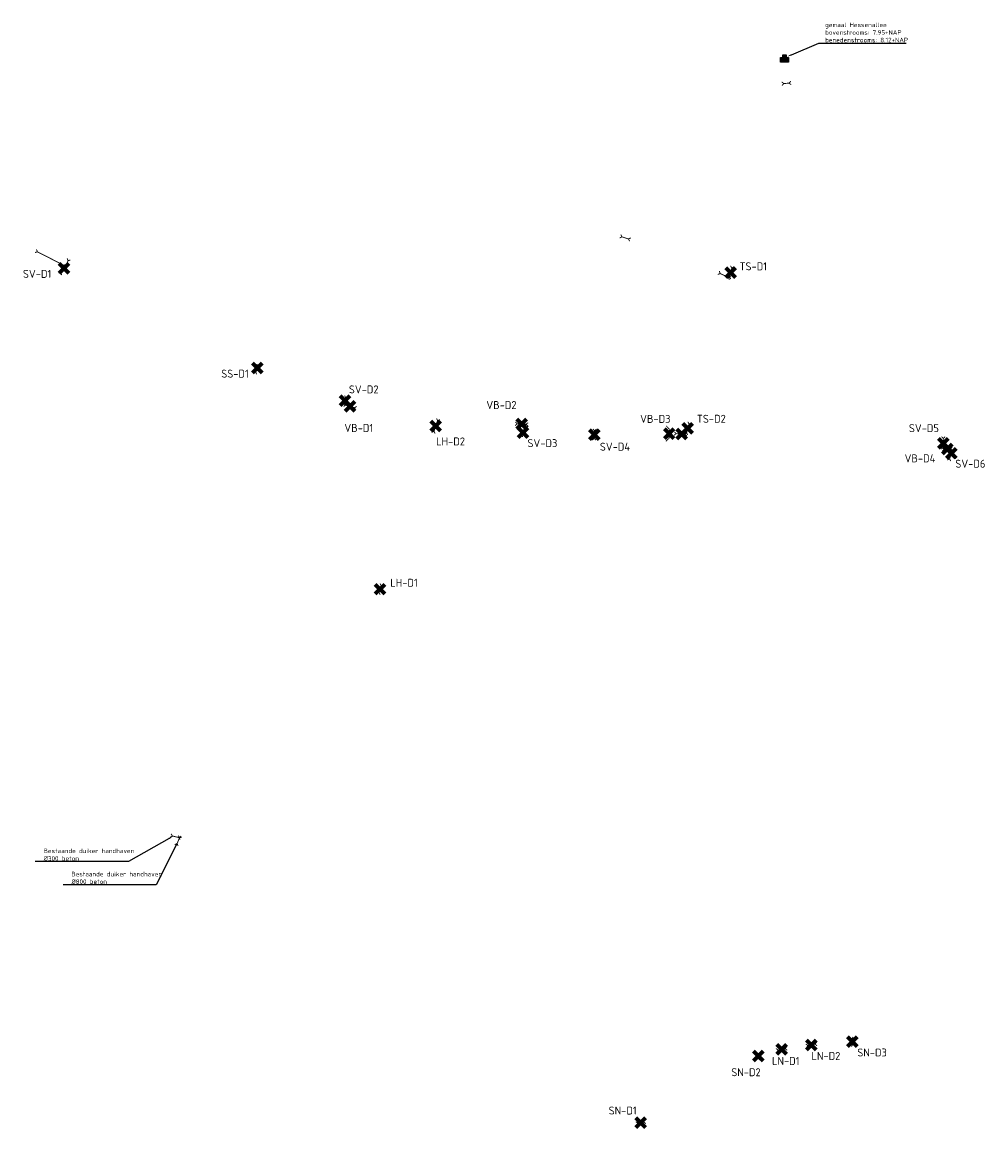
# Model space of a CAD drawing. Header units: metres. Extents: x 200629 to 204878, y 462087 to 463944.
# Tile 1 of 3: x 200629 to 201687, y 462727 to 463944. Entities that reach past the tile are written whole.
import ezdxf
from ezdxf import colors
from ezdxf.entities.mleader import LeaderData, LeaderLine
from ezdxf.math import Vec2, Vec3

# ---------------------------------------------------------------- set-up
doc = ezdxf.new("R2010")
doc.units = ezdxf.units.M
doc.header["$LTSCALE"] = 2.5
doc.layers.get('0').update_dxf_attribs({"lineweight": 25})
for name, color, linetype, lineweight, true_color in [('B-WE-WH-DUIKER-S', 7, 'Continuous', 25, 0x263240), ('B-WE-WH-STUW-S', 7, 'Continuous', 25, 0x263240), ('V-WE-WH-DUIKER-S', 7, 'Continuous', 25, 0x263240)]:
    doc.layers.add(name, color=color, linetype=linetype, lineweight=lineweight, true_color=true_color)
for name, color, linetype, lineweight in [('B-WE-WH-GEMAAL-S', 7, 'Continuous', 25), ('X-XX-AL-REFERENTIE-T25', 7, 'Continuous', 25), ('X-XX-AL-T35', 7, 'Continuous', 35)]:
    doc.layers.add(name, color=color, linetype=linetype, lineweight=lineweight)
doc.styles.add('NLCS-ISO-M2000-T25', font='NLCS-ISO.ttf', dxfattribs={"height": 5})
doc.styles.add('NLCS-ISO-M2500-T35', font='NLCS-ISO.ttf', dxfattribs={"height": 8.75})

# ---------------------------------------------------------------- blocks, each defined once
blk = doc.blocks.new('*U24')
at = {"const_width": 1, "flags": 128}
for points in [[(-2.3, 1.9), (-5.1, 1.6)], [(-2.3, 1.9), (-2.6, 4.7)], [(-2.3, 1.9), (0, 0)], [(0, 0), (2.3, -1.9)], [(2.3, -1.9), (5.1, -1.6)], [(2.3, -1.9), (2.6, -4.7)]]:
    blk.add_lwpolyline(points, dxfattribs=at)
blk = doc.blocks.new('*U23')
at = {"const_width": 1, "flags": 128}
for points in [[(-2.6, -3), (0, 0)], [(0, 0), (2.6, 3)], [(2.6, 3), (2.4, 5.9)], [(2.6, 3), (5.4, 3.2)], [(-2.6, -3), (-5.4, -3.2)], [(-2.6, -3), (-2.4, -5.9)]]:
    blk.add_lwpolyline(points, dxfattribs=at)
blk = doc.blocks.new('*U22')
at = {"const_width": 1, "flags": 128}
for points in [[(-2.6, -3), (0, 0)], [(0, 0), (2.6, 3)], [(2.6, 3), (2.4, 5.8)], [(2.6, 3), (5.4, 3.2)], [(-2.6, -3), (-5.4, -3.2)], [(-2.6, -3), (-2.4, -5.8)]]:
    blk.add_lwpolyline(points, dxfattribs=at)
blk = doc.blocks.new('*U21')
at = {"const_width": 1, "flags": 128}
for points in [[(-1.5, 1.9), (-4.4, 2.3)], [(-1.5, 1.9), (-1.2, 4.8)], [(0, 0), (-1.5, 1.9)], [(1.5, -1.9), (0, 0)], [(1.5, -1.9), (1.2, -4.8)], [(1.5, -1.9), (4.4, -2.3)]]:
    blk.add_lwpolyline(points, dxfattribs=at)
blk = doc.blocks.new('*U20')
at = {"const_width": 1, "flags": 128}
for points in [[(-2.1, -2.5), (0, 0)], [(0, 0), (2.1, 2.5)], [(2.1, 2.5), (1.9, 5.3)], [(2.1, 2.5), (4.9, 2.7)], [(-2.1, -2.5), (-4.9, -2.7)], [(-2.1, -2.5), (-1.9, -5.3)]]:
    blk.add_lwpolyline(points, dxfattribs=at)
blk = doc.blocks.new('*U31')
at = {"const_width": 1, "flags": 128}
for points in [[(-3.3, -1.6), (0, 0)], [(0, 0), (3.3, 1.6)], [(3.3, 1.6), (4.2, 4.3)], [(3.3, 1.6), (5.9, 0.7)], [(-3.3, -1.6), (-5.9, -0.7)], [(-3.3, -1.6), (-4.2, -4.3)]]:
    blk.add_lwpolyline(points, dxfattribs=at)
blk = doc.blocks.new('*U30')
at = {"const_width": 1, "flags": 128}
for points in [[(-1, 3.2), (-3.5, 4.5)], [(-1, 3.2), (0.4, 5.7)], [(0, 0), (-1, 3.2)], [(1, -3.2), (0, 0)], [(1, -3.2), (-0.4, -5.7)], [(1, -3.2), (3.5, -4.5)]]:
    blk.add_lwpolyline(points, dxfattribs=at)
blk = doc.blocks.new('*U32')
at = {"const_width": 1, "flags": 128}
for points in [[(-1.3, 3.5), (-3.9, 4.7)], [(-1.3, 3.5), (-0.1, 6.1)], [(0, 0), (-1.3, 3.5)], [(1.3, -3.5), (0, 0)], [(1.3, -3.5), (0.1, -6.1)], [(1.3, -3.5), (3.9, -4.7)]]:
    blk.add_lwpolyline(points, dxfattribs=at)
blk = doc.blocks.new('*U36')
at = {"const_width": 1, "flags": 128}
for points in [[(-16.8, -3.7), (0, 0)], [(0, 0), (16.8, 3.7)], [(16.8, 3.7), (18.3, 6.1)], [(16.8, 3.7), (19.2, 2.2)], [(-16.8, -3.7), (-19.2, -2.2)], [(-16.8, -3.7), (-18.3, -6.1)]]:
    blk.add_lwpolyline(points, dxfattribs=at)
blk = doc.blocks.new('*U37')
at = {"const_width": 1, "flags": 128}
for points in [[(-0.6, 2.2), (-3, 3.6)], [(-0.6, 2.2), (0.9, 4.6)], [(0, 0), (-0.6, 2.2)], [(0.6, -2.2), (0, 0)], [(0.6, -2.2), (-0.9, -4.6)], [(0.6, -2.2), (3, -3.6)]]:
    blk.add_lwpolyline(points, dxfattribs=at)
blk = doc.blocks.new('*U38')
at = {"const_width": 1, "flags": 128}
for points in [[(-0.3, 3.7), (-2.5, 5.5)], [(-0.3, 3.7), (1.5, 5.8)], [(0, 0), (-0.3, 3.7)], [(0.3, -3.7), (0, 0)], [(0.3, -3.7), (-1.5, -5.8)], [(0.3, -3.7), (2.5, -5.5)]]:
    blk.add_lwpolyline(points, dxfattribs=at)
blk = doc.blocks.new('*U39')
at = {"const_width": 1, "flags": 128}
for points in [[(-1.1, 3.7), (-3.6, 5)], [(-1.1, 3.7), (0.2, 6.2)], [(0, 0), (-1.1, 3.7)], [(0.8, -2.5), (0, 0)], [(0.8, -2.5), (-0.6, -5)], [(0.8, -2.5), (3.3, -3.9)]]:
    blk.add_lwpolyline(points, dxfattribs=at)
blk = doc.blocks.new('*U40')
at = {"const_width": 1, "flags": 128}
for points in [[(-1.2, 3), (-3.8, 4.1)], [(-1.2, 3), (-0.1, 5.6)], [(0, 0), (-1.2, 3)], [(1.2, -3), (0, 0)], [(1.2, -3), (0.1, -5.6)], [(1.2, -3), (3.8, -4.1)]]:
    blk.add_lwpolyline(points, dxfattribs=at)
blk = doc.blocks.new('*U41')
at = {"const_width": 1, "flags": 128}
for points in [[(-4.6, -2), (0, 0)], [(0, 0), (4.6, 2)], [(4.6, 2), (5.7, 4.6)], [(4.6, 2), (7.2, 0.9)], [(-4.6, -2), (-7.2, -0.9)], [(-4.6, -2), (-5.7, -4.6)]]:
    blk.add_lwpolyline(points, dxfattribs=at)
blk = doc.blocks.new('*U42')
at = {"const_width": 1, "flags": 128}
for points in [[(-2.2, 5.8), (-4.7, 7)], [(-2.2, 5.8), (-1, 8.4)], [(0, 0), (-2.2, 5.8)], [(2.2, -5.8), (0, 0)], [(2.2, -5.8), (1, -8.4)], [(2.2, -5.8), (4.7, -7)]]:
    blk.add_lwpolyline(points, dxfattribs=at)
blk = doc.blocks.new('*U44')
at = {"const_width": 1, "flags": 128}
for points in [[(-0.8, 4.7), (-3.1, 6.4)], [(-0.8, 4.7), (0.8, 7)], [(0, 0), (-0.8, 4.7)], [(0.8, -4.7), (0, 0)], [(0.8, -4.7), (-0.8, -7)], [(0.8, -4.7), (3.1, -6.4)]]:
    blk.add_lwpolyline(points, dxfattribs=at)
blk = doc.blocks.new('*U43')
at = {"const_width": 1, "flags": 128}
for points in [[(-4, -3), (0, 0)], [(0, 0), (4, 3)], [(4, 3), (4.5, 5.8)], [(4, 3), (6.8, 2.5)], [(-4, -3), (-6.8, -2.5)], [(-4, -3), (-4.5, -5.8)]]:
    blk.add_lwpolyline(points, dxfattribs=at)
blk = doc.blocks.new('*U45')
at = {"const_width": 1, "flags": 128}
for points in [[(-2.5, 3.3), (-5.3, 3.7)], [(-2.5, 3.3), (-2.1, 6.1)], [(0, 0), (-2.5, 3.3)], [(2.5, -3.3), (0, 0)], [(2.5, -3.3), (2.1, -6.1)], [(2.5, -3.3), (5.3, -3.7)]]:
    blk.add_lwpolyline(points, dxfattribs=at)
blk = doc.blocks.new('*U46')
at = {"const_width": 1, "flags": 128}
for points in [[(-4, -2.9), (0, 0)], [(0, 0), (4, 2.9)], [(4, 2.9), (4.5, 5.7)], [(4, 2.9), (6.8, 2.5)], [(-4, -2.9), (-6.8, -2.5)], [(-4, -2.9), (-4.5, -5.7)]]:
    blk.add_lwpolyline(points, dxfattribs=at)
blk = doc.blocks.new('*U47')
at = {"const_width": 1, "flags": 128}
for points in [[(-2, 4.6), (-4.6, 5.7)], [(-2, 4.6), (-0.9, 7.2)], [(0, 0), (-2, 4.6)], [(2, -4.6), (0, 0)], [(2, -4.6), (0.9, -7.2)], [(2, -4.6), (4.6, -5.7)]]:
    blk.add_lwpolyline(points, dxfattribs=at)
blk = doc.blocks.new('*U33')
at = {"const_width": 1, "flags": 128}
for points in [[(-4.8, -1.3), (-7.3, 0.2)], [(-4.8, -1.3), (0, 0)], [(0, 0), (4.9, 1.3)], [(4.9, 1.3), (6.3, 3.7)], [(4.9, 1.3), (7.3, -0.2)], [(-4.8, -1.3), (-6.3, -3.7)]]:
    blk.add_lwpolyline(points, dxfattribs=at)
blk = doc.blocks.new('*U34')
at = {"const_width": 1, "flags": 128}
for points in [[(-2.1, 4.6), (-4.8, 5.6)], [(-2.1, 4.6), (-1.1, 7.3)], [(0, 0), (-2.1, 4.6)], [(2.1, -4.6), (0, 0)], [(2.1, -4.6), (1.1, -7.3)], [(2.1, -4.6), (4.8, -5.6)]]:
    blk.add_lwpolyline(points, dxfattribs=at)
blk = doc.blocks.new('*U48')
at = {"const_width": 1, "flags": 128}
for points in [[(-3.1, 3.9), (-5.9, 4.3)], [(-3.1, 3.9), (-2.7, 6.7)], [(0, 0), (-3.1, 3.9)], [(3.1, -3.9), (0, 0)], [(3.1, -3.9), (2.7, -6.7)], [(3.1, -3.9), (5.9, -4.3)]]:
    blk.add_lwpolyline(points, dxfattribs=at)
blk = doc.blocks.new('*U49')
at = {"const_width": 1, "flags": 128}
for points in [[(-2.7, -2.5), (0, 0)], [(0, 0), (2.7, 2.5)], [(2.7, 2.5), (2.8, 5.3)], [(2.7, 2.5), (5.5, 2.4)], [(-2.7, -2.5), (-5.5, -2.4)], [(-2.7, -2.5), (-2.8, -5.3)]]:
    blk.add_lwpolyline(points, dxfattribs=at)
blk = doc.blocks.new('*U50')
at = {"const_width": 1, "flags": 128}
for points in [[(-1.5, 3.9), (-4.1, 5)], [(-1.5, 3.9), (-0.4, 6.5)], [(0, 0), (-1.5, 3.9)], [(1.5, -3.9), (0, 0)], [(1.5, -3.9), (0.4, -6.5)], [(1.5, -3.9), (4.1, -5)]]:
    blk.add_lwpolyline(points, dxfattribs=at)
blk = doc.blocks.new('*U35')
at = {"const_width": 1, "flags": 128}
for points in [[(-2.2, -2.1), (0, 0)], [(0, 0), (2.2, 2.1)], [(2.2, 2.1), (2.2, 5)], [(2.2, 2.1), (5, 2.1)], [(-2.2, -2.1), (-5, -2.1)], [(-2.2, -2.1), (-2.2, -5)]]:
    blk.add_lwpolyline(points, dxfattribs=at)
blk = doc.blocks.new('GEMAAL')
h = blk.add_hatch(color=251)
h.dxf.hatch_style = 1
h.paths.add_polyline_path([(-4.5, 0), (-4.5, 5), (-1.75, 5), (-1.75, 8), (1.7, 8), (1.75, 5), (4.5, 5), (4.5, 0)])
at = {"flags": 128}
blk.add_lwpolyline([(-4.5, 0), (-4.5, 5), (-1.75, 5), (-1.75, 8), (1.7, 8), (1.75, 5), (4.5, 5), (4.5, 0)], close=True, dxfattribs=at)
blk = doc.blocks.new('KRUIS')
at = {"color": 240, "lineweight": 80, "true_color": 0xed1f24, "flags": 128}
for points in [[(-5.3, -5.3), (5.3, 5.3)], [(5.3, -5.3), (-5.3, 5.3)]]:
    blk.add_lwpolyline(points, dxfattribs=at)
blk = doc.blocks.new('*U72')
at = {"const_width": 1, "flags": 128}
for points in [[(-3.4, -1.3), (-6, -0.2)], [(-3.4, -1.3), (0, 0)], [(0, 0), (3.6, 1.4)], [(3.6, 1.4), (4.8, 4)], [(3.6, 1.4), (6.2, 0.3)], [(-3.4, -1.3), (-4.5, -3.9)]]:
    blk.add_lwpolyline(points, dxfattribs=at)
blk = doc.blocks.new('*U74')
at = {"const_width": 1, "flags": 128}
for points in [[(0.1, 5), (-3.4, 8.6)], [(0.1, 5), (-0.1, -5)], [(-0.1, -5), (-3.7, -8.5)]]:
    blk.add_lwpolyline(points, dxfattribs=at)

msp = doc.modelspace()

# ---------------------------------------------------------------- block references
at = {"layer": 'B-WE-WH-DUIKER-S', "rotation": 320.6249489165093}
for name, p in [('*U35', (201469, 463877.1, 7.4)), ('*U72', (201291.6, 463707.2, 7.7)), ('*U36', (200660.6, 463684.1, 7.6)), ('*U37', (200678.1, 463680, 8)), ('*U33', (201400.7, 463665.9, 7.4)), ('*U31', (200797.3, 463048.8, 8.7)), ('*U30', (200800.2, 463044.4, 8.1))]:
    msp.add_blockref(name, p, dxfattribs=at)
at = {"layer": 'B-WE-WH-GEMAAL-S'}
msp.add_blockref('GEMAAL', (201466.9, 463900.5), dxfattribs=at)
at = {"layer": 'V-WE-WH-DUIKER-S', "rotation": 320.6249489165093}
for name, p in [('*U38', (200673.5, 463672.1, 7.8)), ('*U34', (201407.6, 463669.2, 7.1)), ('*U39', (200886.3, 463562.3, 7.6)), ('*U40', (200983.4, 463528.3, 7.6)), ('*U41', (200989.2, 463521.9, 7.3)), ('*U43', (201177.8, 463502.5, 7.1)), ('*U42', (201083.4, 463500.4, 7.5)), ('*U44', (201180.5, 463495.3, 7.6)), ('*U45', (201257.8, 463490.9, 7.4)), ('*U46', (201352.6, 463491.7, 6.7)), ('*U47', (201360.5, 463497.8, 7)), ('*U48', (201641.4, 463481.7, 7.2)), ('*U49', (201645.9, 463475.1, 6.7)), ('*U50', (201649.7, 463468.2, 7.3)), ('*U32', (201022.2, 463321, 7.6)), ('*U24', (201541.4, 462823.5, 7.8)), ('*U22', (201463.7, 462815, 7.7)), ('*U23', (201496.5, 462820, 7.6)), ('*U21', (201437.9, 462807.7, 7.9)), ('*U20', (201308.8, 462734.5, 8))]:
    msp.add_blockref(name, p, dxfattribs=at)
at = {"layer": 'V-WE-WH-DUIKER-S'}
for p in [(200674.6, 463673.7, 7.8), (201407.6, 463669, 7.1), (200887.1, 463564.1, 7.6), (200983.4, 463528.3, 7.6), (200989.2, 463521.9, 7.3), (201083.4, 463500.4, 7.5), (201177.8, 463502.5, 7.1), (201360.5, 463497.8, 7), (201179.3, 463493.2, 7.6), (201257.8, 463490.9, 7.4), (201353.7, 463491.6), (201641.4, 463481.5, 7.2), (201646, 463475), (201650.4, 463470.2, 7.3), (201022.2, 463321, 7.6), (201463.7, 462815, 7.7), (201496.5, 462820, 7.6), (201541.4, 462823.5, 7.8), (201437.9, 462807.7, 7.9), (201308.8, 462734.5, 8)]:
    msp.add_blockref('KRUIS', p, dxfattribs=at)

# ---------------------------------------------------------------- texts
at = {"layer": 'X-XX-AL-T35', "char_height": 8.75, "attachment_point": 1, "style": 'NLCS-ISO-M2500-T35', "bg_fill": 3, "box_fill_scale": 1.1, "bg_fill_color": 256, "bg_fill_transparency": 0}
for s, insert in [('VB-D2', (201139, 463527.8)), ('VB-D1', (200982.9, 463502.6))]:
    msp.add_mtext_dynamic_manual_height_columns(s, width=30.569, gutter_width=43.8, heights=[0], dxfattribs=dict(at, insert=insert))

# ---------------------------------------------------------------- leaders
at = {"layer": 'X-XX-AL-REFERENTIE-T25'}
ml = msp.add_multileader_mtext('Standard', dxfattribs=at)
ml.set_content('Bestaande duiker handhaven \\P%%C300 beton', color=256, style='NLCS-ISO-M2000-T25')
ml.set_leader_properties(color=256, linetype='ByLayer', lineweight=-1)
ml.build(insert=Vec2(0, 0))
ml.multileader.update_dxf_attribs({"text_left_attachment_type": 5, "text_right_attachment_type": 5, "dogleg_length": 5, "arrow_head_size": 5})
ctx = ml.context
ctx.base_point, ctx.char_height, ctx.arrow_head_size, ctx.landing_gap_size, ctx.plane_origin = Vec3(200650.4, 463021.5), 5, 5, 1.8, Vec3(200665.1, 463001.4)
ctx.left_attachment, ctx.right_attachment = 5, 5
notes = []
notes.append((ctx, [(1, (1, 1, 0), (200745.5, 463021.5), (-1, 0), 5, [(0, [(200794.5, 463049.4)], 0, [])])]))
ctx.mtext.insert, ctx.mtext.flow_direction = Vec3(200652.2, 463035.8), 5
ml = msp.add_multileader_mtext('Standard', dxfattribs=at)
ml.set_content('Bestaande duiker handhaven \\P%%C800 beton', color=256, style='NLCS-ISO-M2000-T25')
ml.set_leader_properties(color=256, linetype='ByLayer', lineweight=-1)
ml.build(insert=Vec2(0, 0))
ml.multileader.update_dxf_attribs({"text_left_attachment_type": 5, "text_right_attachment_type": 5, "dogleg_length": 5, "arrow_head_size": 5})
ctx = ml.context
ctx.base_point, ctx.char_height, ctx.arrow_head_size, ctx.landing_gap_size, ctx.plane_origin = Vec3(200680.9, 462996), 5, 5, 1.8, Vec3(200682.7, 462940.9)
ctx.left_attachment, ctx.right_attachment = 5, 5
notes.append((ctx, [(1, (1, 1, 0), (200776, 462996), (-1, 0), 5, [(0, [(200800.2, 463044.1)], 0, [])])]))
ctx.mtext.insert, ctx.mtext.flow_direction = Vec3(200682.7, 463010.3), 5
for ctx, leaders in notes:
    for number, flags, end, landing, length, lines in leaders:
        leader = LeaderData()
        leader.index, (leader.has_last_leader_line, leader.has_dogleg_vector, leader.attachment_direction) = number, flags
        leader.last_leader_point, leader.dogleg_vector, leader.dogleg_length = Vec3(end), Vec3(landing), length
        for number, points, colour, breaks in lines:
            line = LeaderLine()
            line.index, line.vertices, line.color, line.breaks = number, Vec3.list(points), colors.encode_raw_color(colour), breaks
            leader.lines.append(line)
        ctx.leaders.append(leader)

# ---------------------------------------------------------------- next in the draw order: texts
at = {"layer": 'X-XX-AL-T35', "char_height": 8.75, "attachment_point": 1, "style": 'NLCS-ISO-M2500-T35', "bg_fill": 3, "box_fill_scale": 1.1, "bg_fill_color": 256, "bg_fill_transparency": 0}
for s, insert in [('SV-D1', (200629.4, 463672)), ('TS-D1', (201417.4, 463680.3)), ('SS-D1', (200847.5, 463562.3)), ('SV-D2', (200987.8, 463545)), ('VB-D3', (201308.1, 463512.6)), ('TS-D2', (201370.5, 463512.7)), ('SV-D5', (201603.6, 463502.4)), ('LH-D2', (201083.7, 463487.8)), ('SV-D3', (201184.2, 463485.9)), ('SV-D4', (201263.8, 463482)), ('VB-D4', (201598.9, 463469.2)), ('SV-D6', (201654.7, 463463.3)), ('LH-D1', (201033.3, 463332.4)), ('SN-D3', (201546.9, 462816)), ('LN-D1', (201453.1, 462806.7)), ('LN-D2', (201496.5, 462812.2)), ('SN-D2', (201408.3, 462794.3)), ('SN-D1', (201273.5, 462752.2))]:
    msp.add_mtext_dynamic_manual_height_columns(s, width=30.569, gutter_width=43.8, heights=[0], dxfattribs=dict(at, insert=insert))

# ---------------------------------------------------------------- next in the draw order: leaders
at = {"layer": 'X-XX-AL-REFERENTIE-T25'}
ml = msp.add_multileader_mtext('Standard', dxfattribs=at)
ml.set_content('gemaal Hessenallee\\Pbovenstrooms: 7.95+NAP\\Pbenedenstrooms: 8.12+NAP', color=256, style='NLCS-ISO-M2000-T25')
ml.set_leader_properties(color=256, linetype='ByLayer', lineweight=-1)
ml.build(insert=Vec2(0, 0))
ml.multileader.update_dxf_attribs({"text_left_attachment_type": 5, "text_right_attachment_type": 5, "dogleg_length": 5, "arrow_head_size": 5})
ctx = ml.context
ctx.base_point, ctx.char_height, ctx.arrow_head_size, ctx.landing_gap_size, ctx.plane_origin = Vec3(201509.7, 463921.3), 5, 5, 1.8, Vec3(201467.7, 463888.6)
ctx.left_attachment, ctx.right_attachment = 5, 5
notes = []
notes.append((ctx, [(0, (1, 1, 0), (201504.7, 463921.3), (1, 0), 5, [(0, [(201469.8, 463906.5)], 0, [])])]))
ctx.mtext.insert, ctx.mtext.flow_direction = Vec3(201511.5, 463943.9), 5
ctx.mtext.has_bg_fill, ctx.mtext.bg_color, ctx.mtext.bg_scale_factor, ctx.mtext.bg_transparency, ctx.mtext.use_window_bg_color = 1, -1027028792, 1.5, 0, 1
for ctx, leaders in notes:
    for number, flags, end, landing, length, lines in leaders:
        leader = LeaderData()
        leader.index, (leader.has_last_leader_line, leader.has_dogleg_vector, leader.attachment_direction) = number, flags
        leader.last_leader_point, leader.dogleg_vector, leader.dogleg_length = Vec3(end), Vec3(landing), length
        for number, points, colour, breaks in lines:
            line = LeaderLine()
            line.index, line.vertices, line.color, line.breaks = number, Vec3.list(points), colors.encode_raw_color(colour), breaks
            leader.lines.append(line)
        ctx.leaders.append(leader)

# ---------------------------------------------------------------- next in the draw order: block references
at = {"layer": 'B-WE-WH-STUW-S'}
msp.add_blockref('*U74', (201340.1, 463492, 7.4), dxfattribs=at)
at = {"layer": 'V-WE-WH-DUIKER-S'}
msp.add_blockref('KRUIS', (201340, 463492.1, 7.4), dxfattribs=at)

doc.saveas('drawing.dxf')
